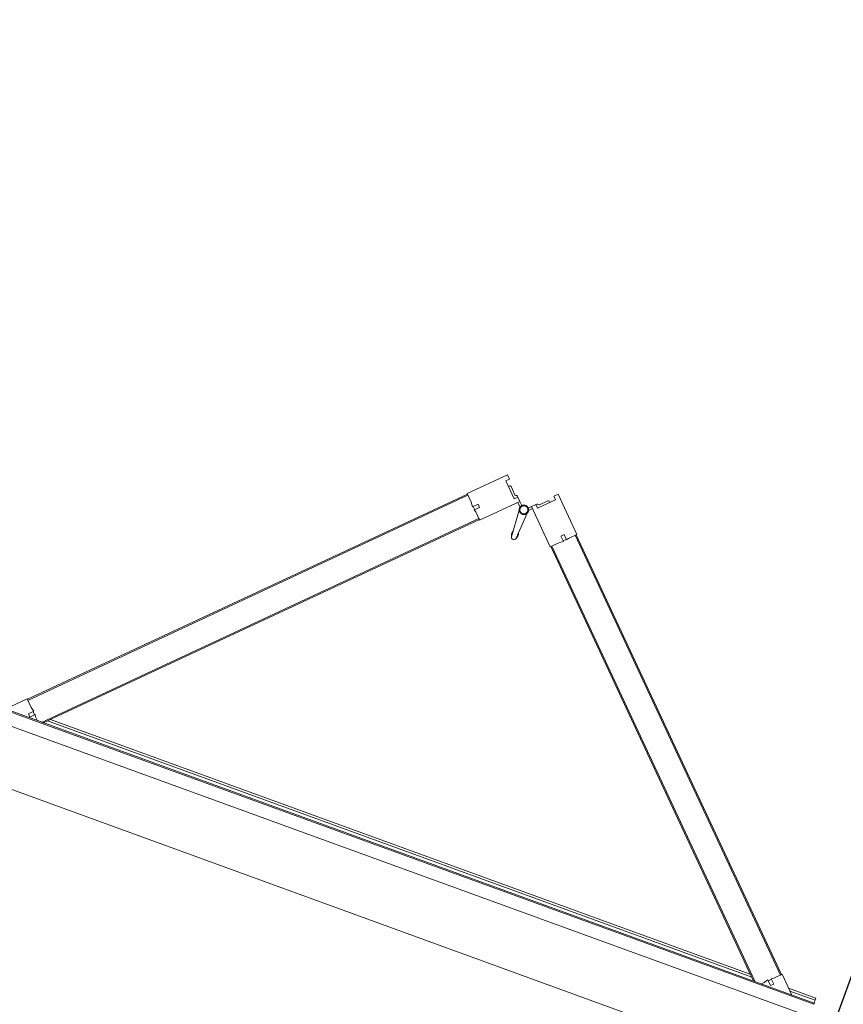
# Model space of a CAD drawing. Header units: inches. Extents: x 424 to 2043, y -237 to 445.
# Tile 23 of 256: x 547.31 to 548.71, y -83.63 to -81.95. Entities that reach past the tile are written whole.
import ezdxf

# ---------------------------------------------------------------- set-up
doc = ezdxf.new("R2010")
doc.units = ezdxf.units.IN
doc.header["$MEASUREMENT"] = 0
doc.layers.add('A-DOOR', color=31, linetype='Continuous', lineweight=9)
doc.layers.add('A-WALL', color=113, linetype='Continuous', lineweight=9)

# ---------------------------------------------------------------- blocks, each defined once
blk = doc.blocks.new('5-panel_Bi-fold_external_door_10806 - Type 1-239875-زیرزمین')
at = {"layer": 'A-DOOR'}
for p, q in [((2.581, 0.1), (-2.331, 0.1)), ((2.581, -0.0016), (-2.331, -0.0016)), ((-2.331, -0.0237), (2.581, -0.0237)), ((-2.331, -0.0243), (-2.331, -0.0237)), ((-2.331, -0.0255), (-2.331, -0.0243)), ((-2.331, -0.0259), (-2.331, -0.0255)), ((-2.331, -0.0301), (-2.331, -0.0255)), ((-2.331, -0.0259), (2.581, -0.0259)), ((-2.331, -0.0311), (-2.331, -0.0301)), ((-2.285, -0.0311), (-2.331, -0.0311)), ((-2.331, -0.0351), (-2.331, -0.0311)), ((-2.2904, -0.0257), (-2.2627, -0.0534)), ((-2.2551, -0.033), (-2.2509, -0.0288)), ((-2.248, -0.0401), (-2.2551, -0.033)), ((-2.2509, -0.0288), (-2.2435, -0.0361)), ((-2.2435, -0.0361), (-2.2389, -0.0296)), ((-2.2389, -0.0296), (-2.2351, -0.0257)), ((-2.2239, -0.0257), (-1.6432, -0.6065)), ((-2.2211, -0.0257), (-1.6417, -0.605)), ((-0.936, -0.0311), (-2.2157, -0.0311)), ((-0.9303, -0.0255), (-1.5114, -0.6066)), ((-0.9275, -0.0255), (-1.51, -0.608)), ((-0.9199, -0.0255), (-0.9147, -0.0307)), ((-0.9147, -0.0307), (-0.9126, -0.0342)), ((-0.9126, -0.0342), (-0.9055, -0.0271)), ((-0.9118, -0.0335), (-0.9076, -0.0377)), ((-0.9012, -0.0314), (-0.9086, -0.0387)), ((-0.9055, -0.0271), (-0.9012, -0.0314)), ((-0.8905, -0.0549), (-0.861, -0.0255)), ((-2.331, -0.0351), (-2.281, -0.0351)), ((-2.2627, -0.0534), (-2.2516, -0.0422)), ((-2.2516, -0.0422), (-2.248, -0.0401)), ((-2.2488, -0.0394), (-2.2445, -0.0351)), ((-2.2117, -0.0351), (-0.94, -0.0351)), ((-0.9086, -0.0387), (-0.902, -0.0433)), ((-0.902, -0.0433), (-0.8905, -0.0549)), ((-2.262, -0.0527), (-2.2606, -0.0512)), ((-2.262, -0.0527), (-1.6757, -0.639)), ((-2.2606, -0.0512), (-1.6743, -0.6376)), ((-0.8926, -0.0527), (-1.4789, -0.6391)), ((-0.8912, -0.0542), (-1.4775, -0.6405)), ((-0.8926, -0.0527), (-0.8912, -0.0542)), ((-1.641, -0.6043), (-1.6526, -0.6159)), ((-1.6417, -0.605), (-1.6432, -0.6065)), ((-1.5873, -0.6581), (-1.641, -0.6043)), ((-1.5811, -0.598), (-1.5844, -0.645)), ((-1.5809, -0.597), (-1.5827, -0.6023)), ((-1.5827, -0.6023), (-1.5809, -0.597)), ((-1.5811, -0.598), (-1.5827, -0.6023)), ((-1.581, -0.5974), (-1.5809, -0.597)), ((-1.5714, -0.6023), (-1.5733, -0.597)), ((-1.5732, -0.5974), (-1.5733, -0.597)), ((-1.5733, -0.597), (-1.5714, -0.6023)), ((-1.5731, -0.598), (-1.5714, -0.6023)), ((-1.5698, -0.645), (-1.5731, -0.598)), ((-1.6582, -0.6215), (-1.6624, -0.6257)), ((-1.6526, -0.6159), (-1.6592, -0.6205)), ((-1.6592, -0.6205), (-1.6518, -0.6279)), ((-1.5121, -0.6058), (-1.5659, -0.6596)), ((-1.501, -0.617), (-1.5121, -0.6058)), ((-1.51, -0.608), (-1.5114, -0.6066)), ((-1.5045, -0.6262), (-1.4974, -0.6191)), ((-1.4974, -0.6191), (-1.501, -0.617)), ((-1.4939, -0.6241), (-1.4982, -0.6198)), ((-1.6652, -0.6285), (-1.6764, -0.6397)), ((-1.6743, -0.6376), (-1.6757, -0.639)), ((-1.6632, -0.625), (-1.6652, -0.6285)), ((-1.6561, -0.6321), (-1.6632, -0.625)), ((-1.6518, -0.6279), (-1.6561, -0.6321)), ((-1.5003, -0.6304), (-1.5045, -0.6262)), ((-1.493, -0.6231), (-1.5003, -0.6304)), ((-1.4883, -0.6297), (-1.493, -0.6231)), ((-1.4768, -0.6412), (-1.4883, -0.6297)), ((-1.4775, -0.6405), (-1.4789, -0.6391)), ((-1.6764, -0.6397), (-1.6227, -0.6934)), ((-1.5858, -0.651), (-1.5901, -0.6552)), ((-1.5875, -0.6579), (-1.5821, -0.6525)), ((-1.5713, -0.6539), (-1.5657, -0.6594)), ((-1.5631, -0.6568), (-1.5673, -0.6525)), ((-1.5305, -0.6949), (-1.4768, -0.6412)), ((-1.6219, -0.6828), (-1.5979, -0.6588)), ((-1.6103, -0.6768), (-1.5992, -0.6657)), ((-1.5979, -0.6588), (-1.593, -0.6637)), ((-1.5946, -0.665), (-1.5931, -0.6636)), ((-1.593, -0.6637), (-1.5873, -0.6581)), ((-1.5659, -0.6596), (-1.5602, -0.6653)), ((-1.5602, -0.6653), (-1.5553, -0.6603)), ((-1.56, -0.6651), (-1.5586, -0.6665)), ((-1.5553, -0.6603), (-1.5312, -0.6843)), ((-1.554, -0.6673), (-1.5429, -0.6784)), ((-1.6227, -0.6934), (-1.617, -0.6878)), ((-1.617, -0.6878), (-1.6219, -0.6828)), ((-1.6142, -0.6751), (-1.6124, -0.6768)), ((-1.6142, -0.6751), (-1.6124, -0.6768)), ((-1.6142, -0.6751), (-1.6124, -0.6768)), ((-1.5407, -0.6784), (-1.539, -0.6766)), ((-1.5407, -0.6784), (-1.539, -0.6766)), ((-1.5407, -0.6784), (-1.539, -0.6766)), ((-1.5312, -0.6843), (-1.5362, -0.6893)), ((-1.5362, -0.6893), (-1.5305, -0.6949))]:
    blk.add_line(p, q, dxfattribs=at)
at = {"layer": 'A-DOOR', "flags": 128}
for points in [[(-1.5771, -0.6403), (-1.5774, -0.6403), (-1.5777, -0.6404), (-1.578, -0.6404), (-1.5784, -0.6404), (-1.5787, -0.6405), (-1.579, -0.6406), (-1.5793, -0.6407), (-1.5796, -0.6407), (-1.5799, -0.6409), (-1.5802, -0.641), (-1.5805, -0.6411), (-1.5808, -0.6412), (-1.5811, -0.6414), (-1.5813, -0.6416), (-1.5816, -0.6417), (-1.5819, -0.6419), (-1.5821, -0.6421), (-1.5824, -0.6423), (-1.5826, -0.6425), (-1.5828, -0.6428), (-1.583, -0.643), (-1.5832, -0.6432), (-1.5834, -0.6435), (-1.5836, -0.6438), (-1.5838, -0.644), (-1.584, -0.6443), (-1.5841, -0.6446), (-1.5843, -0.6449), (-1.5844, -0.6451), (-1.5845, -0.6454), (-1.5846, -0.6457), (-1.5847, -0.646), (-1.5848, -0.6464), (-1.5849, -0.6467), (-1.585, -0.647), (-1.585, -0.6473), (-1.585, -0.6476), (-1.5851, -0.6479), (-1.5851, -0.6483), (-1.5851, -0.6486), (-1.5851, -0.6489), (-1.585, -0.6492), (-1.585, -0.6495), (-1.5849, -0.6498), (-1.5849, -0.6502), (-1.5848, -0.6505), (-1.5847, -0.6508), (-1.5846, -0.6511)], [(-1.5771, -0.6403), (-1.5774, -0.6403), (-1.5777, -0.6404), (-1.578, -0.6404), (-1.5784, -0.6404), (-1.5787, -0.6405), (-1.579, -0.6406), (-1.5793, -0.6407), (-1.5796, -0.6407), (-1.5799, -0.6409), (-1.5802, -0.641), (-1.5805, -0.6411), (-1.5808, -0.6412), (-1.5811, -0.6414), (-1.5813, -0.6416), (-1.5816, -0.6417), (-1.5819, -0.6419), (-1.5821, -0.6421), (-1.5824, -0.6423), (-1.5826, -0.6425), (-1.5828, -0.6428), (-1.583, -0.643), (-1.5832, -0.6432), (-1.5834, -0.6435), (-1.5836, -0.6438), (-1.5838, -0.644), (-1.584, -0.6443), (-1.5841, -0.6446), (-1.5843, -0.6449), (-1.5844, -0.6451), (-1.5845, -0.6454), (-1.5846, -0.6457), (-1.5847, -0.646), (-1.5848, -0.6464), (-1.5849, -0.6467), (-1.585, -0.647), (-1.585, -0.6473), (-1.585, -0.6476), (-1.5851, -0.6479), (-1.5851, -0.6483), (-1.5851, -0.6486), (-1.5851, -0.6489), (-1.585, -0.6492), (-1.585, -0.6495), (-1.5849, -0.6498), (-1.5849, -0.6502), (-1.5848, -0.6505), (-1.5847, -0.6508), (-1.5846, -0.6511), (-1.5845, -0.6514), (-1.5844, -0.6517), (-1.5842, -0.652), (-1.5841, -0.6522), (-1.5839, -0.6525), (-1.5837, -0.6528), (-1.5836, -0.6531), (-1.5834, -0.6533), (-1.5832, -0.6536), (-1.5829, -0.6538), (-1.5827, -0.654), (-1.5825, -0.6542), (-1.5822, -0.6545), (-1.582, -0.6547), (-1.5817, -0.6548), (-1.5815, -0.655), (-1.5812, -0.6552), (-1.5809, -0.6554), (-1.5806, -0.6555), (-1.5804, -0.6556), (-1.5801, -0.6558), (-1.5798, -0.6559), (-1.5795, -0.656), (-1.5792, -0.6561), (-1.5788, -0.6561), (-1.5785, -0.6562), (-1.5782, -0.6563), (-1.5779, -0.6563), (-1.5776, -0.6563), (-1.5773, -0.6563), (-1.5771, -0.6563)], [(-1.5771, -0.6403), (-1.5774, -0.6403), (-1.5777, -0.6404), (-1.578, -0.6404), (-1.5784, -0.6404), (-1.5787, -0.6405), (-1.579, -0.6406), (-1.5793, -0.6407), (-1.5796, -0.6407), (-1.5799, -0.6409), (-1.5802, -0.641), (-1.5805, -0.6411), (-1.5808, -0.6412), (-1.5811, -0.6414), (-1.5813, -0.6416), (-1.5816, -0.6417), (-1.5819, -0.6419), (-1.5821, -0.6421), (-1.5824, -0.6423), (-1.5826, -0.6425), (-1.5828, -0.6428), (-1.583, -0.643), (-1.5832, -0.6432), (-1.5834, -0.6435), (-1.5836, -0.6438), (-1.5838, -0.644), (-1.584, -0.6443), (-1.5841, -0.6446), (-1.5843, -0.6449), (-1.5844, -0.6451), (-1.5845, -0.6454), (-1.5846, -0.6457), (-1.5847, -0.646), (-1.5848, -0.6464), (-1.5849, -0.6467), (-1.585, -0.647), (-1.585, -0.6473), (-1.585, -0.6476), (-1.5851, -0.6479), (-1.5851, -0.6483), (-1.5851, -0.6486), (-1.5851, -0.6489), (-1.585, -0.6492), (-1.585, -0.6495), (-1.5849, -0.6498), (-1.5849, -0.6502), (-1.5848, -0.6505), (-1.5847, -0.6508), (-1.5846, -0.6511)], [(-1.5771, -0.6403), (-1.5774, -0.6403), (-1.5777, -0.6404), (-1.578, -0.6404), (-1.5784, -0.6404), (-1.5787, -0.6405), (-1.579, -0.6406), (-1.5793, -0.6407), (-1.5796, -0.6407), (-1.5799, -0.6409), (-1.5802, -0.641), (-1.5805, -0.6411), (-1.5808, -0.6412), (-1.5811, -0.6414), (-1.5813, -0.6416), (-1.5816, -0.6417), (-1.5819, -0.6419), (-1.5821, -0.6421), (-1.5824, -0.6423), (-1.5826, -0.6425), (-1.5828, -0.6428), (-1.583, -0.643), (-1.5832, -0.6432), (-1.5834, -0.6435), (-1.5836, -0.6438), (-1.5838, -0.644), (-1.584, -0.6443), (-1.5841, -0.6446), (-1.5843, -0.6449), (-1.5844, -0.6451), (-1.5845, -0.6454), (-1.5846, -0.6457), (-1.5847, -0.646), (-1.5848, -0.6464), (-1.5849, -0.6467), (-1.585, -0.647), (-1.585, -0.6473), (-1.585, -0.6476), (-1.5851, -0.6479), (-1.5851, -0.6483), (-1.5851, -0.6486), (-1.5851, -0.6489), (-1.585, -0.6492), (-1.585, -0.6495), (-1.5849, -0.6498), (-1.5849, -0.6502), (-1.5848, -0.6505), (-1.5847, -0.6508), (-1.5846, -0.6511)], [(-1.5771, -0.6403), (-1.5774, -0.6403), (-1.5777, -0.6404), (-1.578, -0.6404), (-1.5784, -0.6404), (-1.5787, -0.6405), (-1.579, -0.6406), (-1.5793, -0.6407), (-1.5796, -0.6407), (-1.5799, -0.6409), (-1.5802, -0.641), (-1.5805, -0.6411), (-1.5808, -0.6412), (-1.5811, -0.6414), (-1.5813, -0.6416), (-1.5816, -0.6417), (-1.5819, -0.6419), (-1.5821, -0.6421), (-1.5824, -0.6423), (-1.5826, -0.6425), (-1.5828, -0.6428), (-1.583, -0.643), (-1.5832, -0.6432), (-1.5834, -0.6435), (-1.5836, -0.6438), (-1.5838, -0.644), (-1.584, -0.6443), (-1.5841, -0.6446), (-1.5843, -0.6449), (-1.5844, -0.6451), (-1.5845, -0.6454), (-1.5846, -0.6457), (-1.5847, -0.646), (-1.5848, -0.6464), (-1.5849, -0.6467), (-1.585, -0.647), (-1.585, -0.6473), (-1.585, -0.6476), (-1.5851, -0.6479), (-1.5851, -0.6483), (-1.5851, -0.6486), (-1.5851, -0.6489), (-1.585, -0.6492), (-1.585, -0.6495), (-1.5849, -0.6498), (-1.5849, -0.6502), (-1.5848, -0.6505), (-1.5847, -0.6508), (-1.5846, -0.6511)], [(-1.5845, -0.6454), (-1.5846, -0.6457), (-1.5847, -0.646), (-1.5848, -0.6464), (-1.5849, -0.6467), (-1.585, -0.647), (-1.585, -0.6473), (-1.585, -0.6476), (-1.5851, -0.6479), (-1.5851, -0.6483), (-1.5851, -0.6486), (-1.5851, -0.6489), (-1.585, -0.6492), (-1.585, -0.6495), (-1.5849, -0.6498), (-1.5849, -0.6502), (-1.5848, -0.6505), (-1.5847, -0.6508), (-1.5846, -0.6511)], [(-1.5845, -0.6454), (-1.5846, -0.6457), (-1.5847, -0.646), (-1.5848, -0.6464), (-1.5849, -0.6467), (-1.585, -0.647), (-1.585, -0.6473), (-1.585, -0.6476), (-1.5851, -0.6479), (-1.5851, -0.6483), (-1.5851, -0.6486), (-1.5851, -0.6489), (-1.585, -0.6492), (-1.585, -0.6495), (-1.5849, -0.6498), (-1.5849, -0.6502), (-1.5848, -0.6505), (-1.5847, -0.6508), (-1.5846, -0.6511)], [(-1.5845, -0.6454), (-1.5846, -0.6457), (-1.5847, -0.646), (-1.5848, -0.6464), (-1.5849, -0.6467), (-1.585, -0.647), (-1.585, -0.6473), (-1.585, -0.6476), (-1.5851, -0.6479), (-1.5851, -0.6483), (-1.5851, -0.6486), (-1.5851, -0.6489), (-1.585, -0.6492), (-1.585, -0.6495), (-1.5849, -0.6498), (-1.5849, -0.6502), (-1.5848, -0.6505), (-1.5847, -0.6508), (-1.5846, -0.6511)], [(-1.5845, -0.6454), (-1.5846, -0.6457), (-1.5847, -0.646), (-1.5848, -0.6464), (-1.5849, -0.6467), (-1.585, -0.647), (-1.585, -0.6473), (-1.585, -0.6476), (-1.5851, -0.6479), (-1.5851, -0.6483), (-1.5851, -0.6486), (-1.5851, -0.6489), (-1.585, -0.6492), (-1.585, -0.6495), (-1.5849, -0.6498), (-1.5849, -0.6502), (-1.5848, -0.6505), (-1.5847, -0.6508), (-1.5846, -0.6511)], [(-1.5845, -0.6454), (-1.5846, -0.6457), (-1.5847, -0.646), (-1.5848, -0.6464), (-1.5849, -0.6467), (-1.585, -0.647), (-1.585, -0.6473), (-1.585, -0.6476), (-1.5851, -0.6479), (-1.5851, -0.6483), (-1.5851, -0.6486), (-1.5851, -0.6489), (-1.585, -0.6492), (-1.585, -0.6495), (-1.5849, -0.6498), (-1.5849, -0.6502), (-1.5848, -0.6505), (-1.5847, -0.6508), (-1.5846, -0.6511)], [(-1.5845, -0.6454), (-1.5846, -0.6457), (-1.5847, -0.646), (-1.5848, -0.6464), (-1.5849, -0.6467), (-1.585, -0.647), (-1.585, -0.6473), (-1.585, -0.6476), (-1.5851, -0.6479), (-1.5851, -0.6483), (-1.5851, -0.6486), (-1.5851, -0.6489), (-1.585, -0.6492), (-1.585, -0.6495), (-1.5849, -0.6498), (-1.5849, -0.6502), (-1.5848, -0.6505), (-1.5847, -0.6508), (-1.5846, -0.6511)], [(-1.5845, -0.6454), (-1.5846, -0.6457), (-1.5847, -0.646), (-1.5848, -0.6464), (-1.5849, -0.6467), (-1.585, -0.647), (-1.585, -0.6473), (-1.585, -0.6476), (-1.5851, -0.6479), (-1.5851, -0.6483), (-1.5851, -0.6486), (-1.5851, -0.6489), (-1.585, -0.6492), (-1.585, -0.6495), (-1.5849, -0.6498), (-1.5849, -0.6502), (-1.5848, -0.6505), (-1.5847, -0.6508), (-1.5846, -0.6511)], [(-1.5845, -0.6454), (-1.5846, -0.6457), (-1.5847, -0.646), (-1.5848, -0.6464), (-1.5849, -0.6467), (-1.585, -0.647), (-1.585, -0.6473), (-1.585, -0.6476), (-1.5851, -0.6479), (-1.5851, -0.6483), (-1.5851, -0.6486), (-1.5851, -0.6489), (-1.585, -0.6492), (-1.585, -0.6495), (-1.5849, -0.6498), (-1.5849, -0.6502), (-1.5848, -0.6505), (-1.5847, -0.6508), (-1.5846, -0.6511)], [(-1.5845, -0.6454), (-1.5846, -0.6457), (-1.5847, -0.646), (-1.5848, -0.6464), (-1.5849, -0.6467), (-1.585, -0.647), (-1.585, -0.6473), (-1.585, -0.6476), (-1.5851, -0.6479), (-1.5851, -0.6483), (-1.5851, -0.6486), (-1.5851, -0.6489), (-1.585, -0.6492), (-1.585, -0.6495), (-1.5849, -0.6498), (-1.5849, -0.6502), (-1.5848, -0.6505), (-1.5847, -0.6508), (-1.5846, -0.6511)], [(-1.5832, -0.6536), (-1.5829, -0.6538), (-1.5827, -0.654), (-1.5825, -0.6542), (-1.5822, -0.6545), (-1.582, -0.6547), (-1.5817, -0.6548), (-1.5815, -0.655), (-1.5812, -0.6552), (-1.5809, -0.6554), (-1.5806, -0.6555), (-1.5804, -0.6556)], [(-1.5832, -0.6536), (-1.5829, -0.6538), (-1.5827, -0.654), (-1.5825, -0.6542), (-1.5822, -0.6545), (-1.582, -0.6547), (-1.5817, -0.6548), (-1.5815, -0.655), (-1.5812, -0.6552), (-1.5809, -0.6554), (-1.5806, -0.6555), (-1.5804, -0.6556)], [(-1.5832, -0.6536), (-1.5829, -0.6538), (-1.5827, -0.654), (-1.5825, -0.6542), (-1.5822, -0.6545), (-1.582, -0.6547), (-1.5817, -0.6548), (-1.5815, -0.655), (-1.5812, -0.6552), (-1.5809, -0.6554), (-1.5806, -0.6555), (-1.5804, -0.6556)], [(-1.5832, -0.6536), (-1.5829, -0.6538), (-1.5827, -0.654), (-1.5825, -0.6542), (-1.5822, -0.6545), (-1.582, -0.6547), (-1.5817, -0.6548), (-1.5815, -0.655), (-1.5812, -0.6552), (-1.5809, -0.6554), (-1.5806, -0.6555), (-1.5804, -0.6556)], [(-1.5832, -0.6536), (-1.5829, -0.6538), (-1.5827, -0.654), (-1.5825, -0.6542), (-1.5822, -0.6545), (-1.582, -0.6547), (-1.5817, -0.6548), (-1.5815, -0.655), (-1.5812, -0.6552), (-1.5809, -0.6554), (-1.5806, -0.6555), (-1.5804, -0.6556)], [(-1.5832, -0.6536), (-1.5829, -0.6538), (-1.5827, -0.654), (-1.5825, -0.6542), (-1.5822, -0.6545), (-1.582, -0.6547), (-1.5817, -0.6548), (-1.5815, -0.655), (-1.5812, -0.6552), (-1.5809, -0.6554), (-1.5806, -0.6555), (-1.5804, -0.6556)], [(-1.5832, -0.6536), (-1.5829, -0.6538), (-1.5827, -0.654), (-1.5825, -0.6542), (-1.5822, -0.6545), (-1.582, -0.6547), (-1.5817, -0.6548), (-1.5815, -0.655), (-1.5812, -0.6552), (-1.5809, -0.6554), (-1.5806, -0.6555), (-1.5804, -0.6556)], [(-1.5832, -0.6536), (-1.5829, -0.6538), (-1.5827, -0.654), (-1.5825, -0.6542), (-1.5822, -0.6545), (-1.582, -0.6547), (-1.5817, -0.6548), (-1.5815, -0.655), (-1.5812, -0.6552), (-1.5809, -0.6554), (-1.5806, -0.6555), (-1.5804, -0.6556)], [(-1.5832, -0.6536), (-1.5829, -0.6538), (-1.5827, -0.654), (-1.5825, -0.6542), (-1.5822, -0.6545), (-1.582, -0.6547), (-1.5817, -0.6548), (-1.5815, -0.655), (-1.5812, -0.6552), (-1.5809, -0.6554), (-1.5806, -0.6555), (-1.5804, -0.6556)], [(-1.5832, -0.6536), (-1.5829, -0.6538), (-1.5827, -0.654), (-1.5825, -0.6542), (-1.5822, -0.6545), (-1.582, -0.6547), (-1.5817, -0.6548), (-1.5815, -0.655), (-1.5812, -0.6552), (-1.5809, -0.6554), (-1.5806, -0.6555), (-1.5804, -0.6556)], [(-1.5832, -0.6536), (-1.5829, -0.6538), (-1.5827, -0.654), (-1.5825, -0.6542), (-1.5822, -0.6545), (-1.582, -0.6547), (-1.5817, -0.6548), (-1.5815, -0.655), (-1.5812, -0.6552), (-1.5809, -0.6554), (-1.5806, -0.6555), (-1.5804, -0.6556)], [(-1.5832, -0.6536), (-1.5829, -0.6538), (-1.5827, -0.654), (-1.5825, -0.6542), (-1.5822, -0.6545), (-1.582, -0.6547), (-1.5817, -0.6548), (-1.5815, -0.655), (-1.5812, -0.6552), (-1.5809, -0.6554), (-1.5806, -0.6555), (-1.5804, -0.6556)], [(-1.5832, -0.6536), (-1.5829, -0.6538), (-1.5827, -0.654), (-1.5825, -0.6542), (-1.5822, -0.6545), (-1.582, -0.6547), (-1.5817, -0.6548), (-1.5815, -0.655), (-1.5812, -0.6552), (-1.5809, -0.6554), (-1.5806, -0.6555), (-1.5804, -0.6556)], [(-1.5801, -0.6558), (-1.5798, -0.6559), (-1.5795, -0.656), (-1.5792, -0.6561), (-1.5788, -0.6561), (-1.5785, -0.6562), (-1.5782, -0.6563), (-1.5779, -0.6563), (-1.5776, -0.6563)], [(-1.5801, -0.6558), (-1.5798, -0.6559), (-1.5795, -0.656), (-1.5792, -0.6561), (-1.5788, -0.6561), (-1.5785, -0.6562), (-1.5782, -0.6563), (-1.5779, -0.6563), (-1.5776, -0.6563)], [(-1.5801, -0.6558), (-1.5798, -0.6559), (-1.5795, -0.656), (-1.5792, -0.6561), (-1.5788, -0.6561), (-1.5785, -0.6562), (-1.5782, -0.6563), (-1.5779, -0.6563), (-1.5776, -0.6563)], [(-1.5801, -0.6558), (-1.5798, -0.6559), (-1.5795, -0.656), (-1.5792, -0.6561), (-1.5788, -0.6561), (-1.5785, -0.6562), (-1.5782, -0.6563), (-1.5779, -0.6563), (-1.5776, -0.6563)], [(-1.5801, -0.6558), (-1.5798, -0.6559), (-1.5795, -0.656), (-1.5792, -0.6561), (-1.5788, -0.6561), (-1.5785, -0.6562), (-1.5782, -0.6563), (-1.5779, -0.6563), (-1.5776, -0.6563)], [(-1.5801, -0.6558), (-1.5798, -0.6559), (-1.5795, -0.656), (-1.5792, -0.6561), (-1.5788, -0.6561), (-1.5785, -0.6562), (-1.5782, -0.6563), (-1.5779, -0.6563), (-1.5776, -0.6563), (-1.5773, -0.6563), (-1.5771, -0.6563)], [(-1.5801, -0.6558), (-1.5798, -0.6559), (-1.5795, -0.656), (-1.5792, -0.6561), (-1.5788, -0.6561), (-1.5785, -0.6562), (-1.5782, -0.6563), (-1.5779, -0.6563), (-1.5776, -0.6563), (-1.5773, -0.6563), (-1.5771, -0.6563)], [(-1.5801, -0.6558), (-1.5798, -0.6559), (-1.5795, -0.656), (-1.5792, -0.6561), (-1.5788, -0.6561), (-1.5785, -0.6562), (-1.5782, -0.6563), (-1.5779, -0.6563), (-1.5776, -0.6563), (-1.5773, -0.6563), (-1.5771, -0.6563)], [(-1.5801, -0.6558), (-1.5798, -0.6559), (-1.5795, -0.656), (-1.5792, -0.6561), (-1.5788, -0.6561), (-1.5785, -0.6562), (-1.5782, -0.6563), (-1.5779, -0.6563), (-1.5776, -0.6563), (-1.5773, -0.6563), (-1.5771, -0.6563)], [(-1.5801, -0.6558), (-1.5798, -0.6559), (-1.5795, -0.656), (-1.5792, -0.6561), (-1.5788, -0.6561), (-1.5785, -0.6562), (-1.5782, -0.6563), (-1.5779, -0.6563), (-1.5776, -0.6563)], [(-1.5801, -0.6558), (-1.5798, -0.6559), (-1.5795, -0.656), (-1.5792, -0.6561), (-1.5788, -0.6561), (-1.5785, -0.6562), (-1.5782, -0.6563), (-1.5779, -0.6563), (-1.5776, -0.6563)], [(-1.5801, -0.6558), (-1.5798, -0.6559), (-1.5795, -0.656), (-1.5792, -0.6561), (-1.5788, -0.6561), (-1.5785, -0.6562), (-1.5782, -0.6563), (-1.5779, -0.6563), (-1.5776, -0.6563)], [(-1.5801, -0.6558), (-1.5798, -0.6559), (-1.5795, -0.656), (-1.5792, -0.6561), (-1.5788, -0.6561), (-1.5785, -0.6562), (-1.5782, -0.6563), (-1.5779, -0.6563), (-1.5776, -0.6563)], [(-1.5741, -0.6409), (-1.5744, -0.6408), (-1.5747, -0.6407), (-1.575, -0.6406), (-1.5753, -0.6405), (-1.5756, -0.6405), (-1.576, -0.6404), (-1.5763, -0.6404), (-1.5766, -0.6404), (-1.5769, -0.6403), (-1.5771, -0.6403)], [(-1.5771, -0.6563), (-1.5768, -0.6563), (-1.5764, -0.6563), (-1.5761, -0.6563), (-1.5758, -0.6562), (-1.5755, -0.6562), (-1.5752, -0.6561), (-1.5749, -0.656), (-1.5746, -0.6559), (-1.5743, -0.6558), (-1.574, -0.6557), (-1.5737, -0.6556), (-1.5734, -0.6554), (-1.5731, -0.6553), (-1.5728, -0.6551), (-1.5726, -0.6549), (-1.5723, -0.6548), (-1.5721, -0.6546), (-1.5718, -0.6544), (-1.5716, -0.6541), (-1.5713, -0.6539), (-1.5711, -0.6537), (-1.5709, -0.6534), (-1.5707, -0.6532), (-1.5705, -0.6529), (-1.5704, -0.6527), (-1.5702, -0.6524), (-1.57, -0.6521), (-1.5699, -0.6518), (-1.5697, -0.6515), (-1.5696, -0.6512), (-1.5695, -0.6509), (-1.5694, -0.6506), (-1.5693, -0.6503), (-1.5693, -0.65), (-1.5692, -0.6497), (-1.5692, -0.6494), (-1.5691, -0.6491), (-1.5691, -0.6487), (-1.5691, -0.6484), (-1.5691, -0.6481), (-1.5691, -0.6478), (-1.5691, -0.6475), (-1.5692, -0.6472), (-1.5692, -0.6468), (-1.5693, -0.6465), (-1.5694, -0.6462), (-1.5695, -0.6459), (-1.5696, -0.6456), (-1.5697, -0.6453), (-1.5698, -0.645), (-1.5699, -0.6447), (-1.5701, -0.6444), (-1.5703, -0.6442), (-1.5704, -0.6439), (-1.5706, -0.6436), (-1.5708, -0.6434), (-1.571, -0.6431), (-1.5712, -0.6429), (-1.5714, -0.6427), (-1.5717, -0.6424), (-1.5719, -0.6422), (-1.5722, -0.642), (-1.5724, -0.6418), (-1.5727, -0.6417), (-1.573, -0.6415), (-1.5732, -0.6413), (-1.5735, -0.6412), (-1.5738, -0.641), (-1.5741, -0.6409), (-1.5744, -0.6408), (-1.5747, -0.6407), (-1.575, -0.6406), (-1.5753, -0.6405), (-1.5756, -0.6405), (-1.576, -0.6404), (-1.5763, -0.6404), (-1.5766, -0.6404), (-1.5769, -0.6403), (-1.5771, -0.6403)], [(-1.5741, -0.6409), (-1.5744, -0.6408), (-1.5747, -0.6407), (-1.575, -0.6406), (-1.5753, -0.6405), (-1.5756, -0.6405), (-1.576, -0.6404), (-1.5763, -0.6404), (-1.5766, -0.6404), (-1.5769, -0.6403), (-1.5771, -0.6403)], [(-1.5741, -0.6409), (-1.5744, -0.6408), (-1.5747, -0.6407), (-1.575, -0.6406), (-1.5753, -0.6405), (-1.5756, -0.6405), (-1.576, -0.6404), (-1.5763, -0.6404), (-1.5766, -0.6404), (-1.5769, -0.6403), (-1.5771, -0.6403)], [(-1.5741, -0.6409), (-1.5744, -0.6408), (-1.5747, -0.6407), (-1.575, -0.6406), (-1.5753, -0.6405), (-1.5756, -0.6405), (-1.576, -0.6404), (-1.5763, -0.6404), (-1.5766, -0.6404), (-1.5769, -0.6403), (-1.5771, -0.6403)], [(-1.5771, -0.6563), (-1.5768, -0.6563), (-1.5764, -0.6563), (-1.5761, -0.6563), (-1.5758, -0.6562), (-1.5755, -0.6562), (-1.5752, -0.6561), (-1.5749, -0.656), (-1.5746, -0.6559), (-1.5743, -0.6558), (-1.574, -0.6557), (-1.5737, -0.6556), (-1.5734, -0.6554), (-1.5731, -0.6553), (-1.5728, -0.6551), (-1.5726, -0.6549), (-1.5723, -0.6548), (-1.5721, -0.6546), (-1.5718, -0.6544), (-1.5716, -0.6541), (-1.5713, -0.6539), (-1.5711, -0.6537), (-1.5709, -0.6534), (-1.5707, -0.6532), (-1.5705, -0.6529), (-1.5704, -0.6527), (-1.5702, -0.6524), (-1.57, -0.6521), (-1.5699, -0.6518), (-1.5697, -0.6515), (-1.5696, -0.6512), (-1.5695, -0.6509), (-1.5694, -0.6506), (-1.5693, -0.6503), (-1.5693, -0.65), (-1.5692, -0.6497), (-1.5692, -0.6494), (-1.5691, -0.6491), (-1.5691, -0.6487), (-1.5691, -0.6484), (-1.5691, -0.6481), (-1.5691, -0.6478), (-1.5691, -0.6475), (-1.5692, -0.6472), (-1.5692, -0.6468), (-1.5693, -0.6465), (-1.5694, -0.6462), (-1.5695, -0.6459), (-1.5696, -0.6456), (-1.5697, -0.6453), (-1.5698, -0.645), (-1.5699, -0.6447), (-1.5701, -0.6444), (-1.5703, -0.6442), (-1.5704, -0.6439), (-1.5706, -0.6436), (-1.5708, -0.6434), (-1.571, -0.6431), (-1.5712, -0.6429), (-1.5714, -0.6427), (-1.5717, -0.6424), (-1.5719, -0.6422), (-1.5722, -0.642), (-1.5724, -0.6418), (-1.5727, -0.6417), (-1.573, -0.6415), (-1.5732, -0.6413), (-1.5735, -0.6412), (-1.5738, -0.641)], [(-1.5771, -0.6563), (-1.5768, -0.6563), (-1.5764, -0.6563), (-1.5761, -0.6563), (-1.5758, -0.6562), (-1.5755, -0.6562), (-1.5752, -0.6561), (-1.5749, -0.656), (-1.5746, -0.6559), (-1.5743, -0.6558), (-1.574, -0.6557), (-1.5737, -0.6556), (-1.5734, -0.6554), (-1.5731, -0.6553), (-1.5728, -0.6551), (-1.5726, -0.6549), (-1.5723, -0.6548), (-1.5721, -0.6546), (-1.5718, -0.6544), (-1.5716, -0.6541), (-1.5713, -0.6539), (-1.5711, -0.6537), (-1.5709, -0.6534), (-1.5707, -0.6532), (-1.5705, -0.6529), (-1.5704, -0.6527), (-1.5702, -0.6524), (-1.57, -0.6521), (-1.5699, -0.6518), (-1.5697, -0.6515), (-1.5696, -0.6512), (-1.5695, -0.6509), (-1.5694, -0.6506), (-1.5693, -0.6503), (-1.5693, -0.65), (-1.5692, -0.6497), (-1.5692, -0.6494), (-1.5691, -0.6491), (-1.5691, -0.6487), (-1.5691, -0.6484), (-1.5691, -0.6481), (-1.5691, -0.6478), (-1.5691, -0.6475), (-1.5692, -0.6472), (-1.5692, -0.6468), (-1.5693, -0.6465), (-1.5694, -0.6462), (-1.5695, -0.6459), (-1.5696, -0.6456), (-1.5697, -0.6453), (-1.5698, -0.645), (-1.5699, -0.6447), (-1.5701, -0.6444), (-1.5703, -0.6442), (-1.5704, -0.6439), (-1.5706, -0.6436), (-1.5708, -0.6434), (-1.571, -0.6431), (-1.5712, -0.6429), (-1.5714, -0.6427), (-1.5717, -0.6424), (-1.5719, -0.6422), (-1.5722, -0.642), (-1.5724, -0.6418), (-1.5727, -0.6417), (-1.573, -0.6415), (-1.5732, -0.6413), (-1.5735, -0.6412), (-1.5738, -0.641)], [(-1.5771, -0.6563), (-1.5768, -0.6563), (-1.5764, -0.6563), (-1.5761, -0.6563), (-1.5758, -0.6562), (-1.5755, -0.6562), (-1.5752, -0.6561), (-1.5749, -0.656), (-1.5746, -0.6559), (-1.5743, -0.6558), (-1.574, -0.6557), (-1.5737, -0.6556), (-1.5734, -0.6554), (-1.5731, -0.6553), (-1.5728, -0.6551), (-1.5726, -0.6549), (-1.5723, -0.6548), (-1.5721, -0.6546), (-1.5718, -0.6544), (-1.5716, -0.6541), (-1.5713, -0.6539), (-1.5711, -0.6537), (-1.5709, -0.6534), (-1.5707, -0.6532), (-1.5705, -0.6529), (-1.5704, -0.6527), (-1.5702, -0.6524), (-1.57, -0.6521), (-1.5699, -0.6518), (-1.5697, -0.6515), (-1.5696, -0.6512), (-1.5695, -0.6509), (-1.5694, -0.6506), (-1.5693, -0.6503), (-1.5693, -0.65), (-1.5692, -0.6497), (-1.5692, -0.6494), (-1.5691, -0.6491), (-1.5691, -0.6487), (-1.5691, -0.6484), (-1.5691, -0.6481), (-1.5691, -0.6478), (-1.5691, -0.6475), (-1.5692, -0.6472), (-1.5692, -0.6468), (-1.5693, -0.6465), (-1.5694, -0.6462), (-1.5695, -0.6459), (-1.5696, -0.6456), (-1.5697, -0.6453), (-1.5698, -0.645), (-1.5699, -0.6447), (-1.5701, -0.6444), (-1.5703, -0.6442), (-1.5704, -0.6439), (-1.5706, -0.6436), (-1.5708, -0.6434), (-1.571, -0.6431), (-1.5712, -0.6429), (-1.5714, -0.6427), (-1.5717, -0.6424), (-1.5719, -0.6422), (-1.5722, -0.642), (-1.5724, -0.6418), (-1.5727, -0.6417), (-1.573, -0.6415), (-1.5732, -0.6413), (-1.5735, -0.6412), (-1.5738, -0.641)], [(-1.5771, -0.6563), (-1.5768, -0.6563), (-1.5764, -0.6563), (-1.5761, -0.6563), (-1.5758, -0.6562), (-1.5755, -0.6562), (-1.5752, -0.6561), (-1.5749, -0.656), (-1.5746, -0.6559), (-1.5743, -0.6558), (-1.574, -0.6557), (-1.5737, -0.6556), (-1.5734, -0.6554), (-1.5731, -0.6553), (-1.5728, -0.6551), (-1.5726, -0.6549), (-1.5723, -0.6548), (-1.5721, -0.6546), (-1.5718, -0.6544), (-1.5716, -0.6541), (-1.5713, -0.6539), (-1.5711, -0.6537), (-1.5709, -0.6534), (-1.5707, -0.6532), (-1.5705, -0.6529), (-1.5704, -0.6527), (-1.5702, -0.6524), (-1.57, -0.6521), (-1.5699, -0.6518), (-1.5697, -0.6515), (-1.5696, -0.6512), (-1.5695, -0.6509), (-1.5694, -0.6506), (-1.5693, -0.6503), (-1.5693, -0.65), (-1.5692, -0.6497), (-1.5692, -0.6494), (-1.5691, -0.6491), (-1.5691, -0.6487), (-1.5691, -0.6484), (-1.5691, -0.6481), (-1.5691, -0.6478), (-1.5691, -0.6475), (-1.5692, -0.6472), (-1.5692, -0.6468), (-1.5693, -0.6465), (-1.5694, -0.6462), (-1.5695, -0.6459), (-1.5696, -0.6456), (-1.5697, -0.6453), (-1.5698, -0.645), (-1.5699, -0.6447), (-1.5701, -0.6444), (-1.5703, -0.6442), (-1.5704, -0.6439), (-1.5706, -0.6436), (-1.5708, -0.6434), (-1.571, -0.6431), (-1.5712, -0.6429), (-1.5714, -0.6427), (-1.5717, -0.6424), (-1.5719, -0.6422), (-1.5722, -0.642), (-1.5724, -0.6418), (-1.5727, -0.6417), (-1.573, -0.6415), (-1.5732, -0.6413), (-1.5735, -0.6412), (-1.5738, -0.641)], [(-1.5768, -0.6563), (-1.5764, -0.6563), (-1.5761, -0.6563), (-1.5758, -0.6562), (-1.5755, -0.6562), (-1.5752, -0.6561), (-1.5749, -0.656), (-1.5746, -0.6559), (-1.5743, -0.6558), (-1.574, -0.6557), (-1.5737, -0.6556), (-1.5734, -0.6554), (-1.5731, -0.6553), (-1.5728, -0.6551), (-1.5726, -0.6549), (-1.5723, -0.6548), (-1.5721, -0.6546), (-1.5718, -0.6544), (-1.5716, -0.6541), (-1.5713, -0.6539), (-1.5711, -0.6537), (-1.5709, -0.6534), (-1.5707, -0.6532), (-1.5705, -0.6529)], [(-1.5768, -0.6563), (-1.5764, -0.6563), (-1.5761, -0.6563), (-1.5758, -0.6562), (-1.5755, -0.6562), (-1.5752, -0.6561), (-1.5749, -0.656), (-1.5746, -0.6559), (-1.5743, -0.6558), (-1.574, -0.6557), (-1.5737, -0.6556), (-1.5734, -0.6554), (-1.5731, -0.6553), (-1.5728, -0.6551), (-1.5726, -0.6549), (-1.5723, -0.6548), (-1.5721, -0.6546), (-1.5718, -0.6544), (-1.5716, -0.6541), (-1.5713, -0.6539), (-1.5711, -0.6537), (-1.5709, -0.6534), (-1.5707, -0.6532), (-1.5705, -0.6529)], [(-1.5768, -0.6563), (-1.5764, -0.6563), (-1.5761, -0.6563), (-1.5758, -0.6562), (-1.5755, -0.6562), (-1.5752, -0.6561), (-1.5749, -0.656), (-1.5746, -0.6559), (-1.5743, -0.6558), (-1.574, -0.6557), (-1.5737, -0.6556), (-1.5734, -0.6554), (-1.5731, -0.6553), (-1.5728, -0.6551), (-1.5726, -0.6549), (-1.5723, -0.6548), (-1.5721, -0.6546), (-1.5718, -0.6544), (-1.5716, -0.6541), (-1.5713, -0.6539), (-1.5711, -0.6537), (-1.5709, -0.6534), (-1.5707, -0.6532), (-1.5705, -0.6529)], [(-1.5768, -0.6563), (-1.5764, -0.6563), (-1.5761, -0.6563), (-1.5758, -0.6562), (-1.5755, -0.6562), (-1.5752, -0.6561), (-1.5749, -0.656), (-1.5746, -0.6559), (-1.5743, -0.6558), (-1.574, -0.6557), (-1.5737, -0.6556), (-1.5734, -0.6554), (-1.5731, -0.6553), (-1.5728, -0.6551), (-1.5726, -0.6549), (-1.5723, -0.6548), (-1.5721, -0.6546), (-1.5718, -0.6544), (-1.5716, -0.6541), (-1.5713, -0.6539), (-1.5711, -0.6537), (-1.5709, -0.6534), (-1.5707, -0.6532), (-1.5705, -0.6529)], [(-1.5768, -0.6563), (-1.5764, -0.6563), (-1.5761, -0.6563), (-1.5758, -0.6562), (-1.5755, -0.6562), (-1.5752, -0.6561), (-1.5749, -0.656), (-1.5746, -0.6559), (-1.5743, -0.6558), (-1.574, -0.6557), (-1.5737, -0.6556), (-1.5734, -0.6554), (-1.5731, -0.6553), (-1.5728, -0.6551), (-1.5726, -0.6549), (-1.5723, -0.6548), (-1.5721, -0.6546), (-1.5718, -0.6544), (-1.5716, -0.6541), (-1.5713, -0.6539), (-1.5711, -0.6537), (-1.5709, -0.6534), (-1.5707, -0.6532), (-1.5705, -0.6529)], [(-1.5768, -0.6563), (-1.5764, -0.6563), (-1.5761, -0.6563), (-1.5758, -0.6562), (-1.5755, -0.6562), (-1.5752, -0.6561), (-1.5749, -0.656), (-1.5746, -0.6559), (-1.5743, -0.6558), (-1.574, -0.6557), (-1.5737, -0.6556), (-1.5734, -0.6554), (-1.5731, -0.6553), (-1.5728, -0.6551), (-1.5726, -0.6549), (-1.5723, -0.6548), (-1.5721, -0.6546), (-1.5718, -0.6544), (-1.5716, -0.6541), (-1.5713, -0.6539), (-1.5711, -0.6537), (-1.5709, -0.6534), (-1.5707, -0.6532), (-1.5705, -0.6529)], [(-1.5768, -0.6563), (-1.5764, -0.6563), (-1.5761, -0.6563), (-1.5758, -0.6562), (-1.5755, -0.6562), (-1.5752, -0.6561), (-1.5749, -0.656), (-1.5746, -0.6559), (-1.5743, -0.6558), (-1.574, -0.6557), (-1.5737, -0.6556), (-1.5734, -0.6554), (-1.5731, -0.6553), (-1.5728, -0.6551), (-1.5726, -0.6549), (-1.5723, -0.6548), (-1.5721, -0.6546), (-1.5718, -0.6544), (-1.5716, -0.6541), (-1.5713, -0.6539), (-1.5711, -0.6537), (-1.5709, -0.6534), (-1.5707, -0.6532), (-1.5705, -0.6529)], [(-1.5768, -0.6563), (-1.5764, -0.6563), (-1.5761, -0.6563), (-1.5758, -0.6562), (-1.5755, -0.6562), (-1.5752, -0.6561), (-1.5749, -0.656), (-1.5746, -0.6559), (-1.5743, -0.6558), (-1.574, -0.6557), (-1.5737, -0.6556), (-1.5734, -0.6554), (-1.5731, -0.6553), (-1.5728, -0.6551), (-1.5726, -0.6549), (-1.5723, -0.6548), (-1.5721, -0.6546), (-1.5718, -0.6544), (-1.5716, -0.6541), (-1.5713, -0.6539), (-1.5711, -0.6537), (-1.5709, -0.6534), (-1.5707, -0.6532), (-1.5705, -0.6529)], [(-1.5768, -0.6563), (-1.5764, -0.6563), (-1.5761, -0.6563), (-1.5758, -0.6562), (-1.5755, -0.6562), (-1.5752, -0.6561), (-1.5749, -0.656), (-1.5746, -0.6559), (-1.5743, -0.6558), (-1.574, -0.6557), (-1.5737, -0.6556), (-1.5734, -0.6554), (-1.5731, -0.6553), (-1.5728, -0.6551), (-1.5726, -0.6549), (-1.5723, -0.6548), (-1.5721, -0.6546), (-1.5718, -0.6544), (-1.5716, -0.6541), (-1.5713, -0.6539), (-1.5711, -0.6537), (-1.5709, -0.6534), (-1.5707, -0.6532), (-1.5705, -0.6529)], [(-1.5702, -0.6524), (-1.57, -0.6521), (-1.5699, -0.6518), (-1.5697, -0.6515), (-1.5696, -0.6512), (-1.5695, -0.6509), (-1.5694, -0.6506), (-1.5693, -0.6503), (-1.5693, -0.65), (-1.5692, -0.6497), (-1.5692, -0.6494), (-1.5691, -0.6491), (-1.5691, -0.6487), (-1.5691, -0.6484), (-1.5691, -0.6481), (-1.5691, -0.6478), (-1.5691, -0.6475), (-1.5692, -0.6472), (-1.5692, -0.6468), (-1.5693, -0.6465), (-1.5694, -0.6462), (-1.5695, -0.6459), (-1.5696, -0.6456), (-1.5697, -0.6453)], [(-1.57, -0.6521), (-1.5699, -0.6518), (-1.5697, -0.6515), (-1.5696, -0.6512), (-1.5695, -0.6509), (-1.5694, -0.6506), (-1.5693, -0.6503), (-1.5693, -0.65), (-1.5692, -0.6497), (-1.5692, -0.6494), (-1.5691, -0.6491), (-1.5691, -0.6487), (-1.5691, -0.6484), (-1.5691, -0.6481), (-1.5691, -0.6478), (-1.5691, -0.6475), (-1.5692, -0.6472), (-1.5692, -0.6468), (-1.5693, -0.6465), (-1.5694, -0.6462), (-1.5695, -0.6459), (-1.5696, -0.6456), (-1.5697, -0.6453)], [(-1.57, -0.6521), (-1.5699, -0.6518), (-1.5697, -0.6515), (-1.5696, -0.6512), (-1.5695, -0.6509), (-1.5694, -0.6506), (-1.5693, -0.6503), (-1.5693, -0.65), (-1.5692, -0.6497), (-1.5692, -0.6494), (-1.5691, -0.6491), (-1.5691, -0.6487), (-1.5691, -0.6484), (-1.5691, -0.6481), (-1.5691, -0.6478), (-1.5691, -0.6475), (-1.5692, -0.6472), (-1.5692, -0.6468), (-1.5693, -0.6465), (-1.5694, -0.6462), (-1.5695, -0.6459), (-1.5696, -0.6456), (-1.5697, -0.6453)], [(-1.57, -0.6521), (-1.5699, -0.6518), (-1.5697, -0.6515), (-1.5696, -0.6512), (-1.5695, -0.6509), (-1.5694, -0.6506), (-1.5693, -0.6503), (-1.5693, -0.65), (-1.5692, -0.6497), (-1.5692, -0.6494), (-1.5691, -0.6491), (-1.5691, -0.6487), (-1.5691, -0.6484), (-1.5691, -0.6481), (-1.5691, -0.6478), (-1.5691, -0.6475), (-1.5692, -0.6472), (-1.5692, -0.6468), (-1.5693, -0.6465), (-1.5694, -0.6462), (-1.5695, -0.6459), (-1.5696, -0.6456), (-1.5697, -0.6453)], [(-1.57, -0.6521), (-1.5699, -0.6518), (-1.5697, -0.6515), (-1.5696, -0.6512), (-1.5695, -0.6509), (-1.5694, -0.6506), (-1.5693, -0.6503), (-1.5693, -0.65), (-1.5692, -0.6497), (-1.5692, -0.6494), (-1.5691, -0.6491), (-1.5691, -0.6487), (-1.5691, -0.6484), (-1.5691, -0.6481), (-1.5691, -0.6478), (-1.5691, -0.6475), (-1.5692, -0.6472), (-1.5692, -0.6468), (-1.5693, -0.6465), (-1.5694, -0.6462), (-1.5695, -0.6459), (-1.5696, -0.6456), (-1.5697, -0.6453)], [(-1.57, -0.6521), (-1.5699, -0.6518), (-1.5697, -0.6515), (-1.5696, -0.6512), (-1.5695, -0.6509), (-1.5694, -0.6506), (-1.5693, -0.6503), (-1.5693, -0.65), (-1.5692, -0.6497), (-1.5692, -0.6494), (-1.5691, -0.6491), (-1.5691, -0.6487), (-1.5691, -0.6484), (-1.5691, -0.6481), (-1.5691, -0.6478), (-1.5691, -0.6475), (-1.5692, -0.6472), (-1.5692, -0.6468), (-1.5693, -0.6465), (-1.5694, -0.6462), (-1.5695, -0.6459), (-1.5696, -0.6456), (-1.5697, -0.6453)], [(-1.57, -0.6521), (-1.5699, -0.6518), (-1.5697, -0.6515), (-1.5696, -0.6512), (-1.5695, -0.6509), (-1.5694, -0.6506), (-1.5693, -0.6503), (-1.5693, -0.65), (-1.5692, -0.6497), (-1.5692, -0.6494), (-1.5691, -0.6491), (-1.5691, -0.6487), (-1.5691, -0.6484), (-1.5691, -0.6481), (-1.5691, -0.6478), (-1.5691, -0.6475), (-1.5692, -0.6472), (-1.5692, -0.6468), (-1.5693, -0.6465), (-1.5694, -0.6462), (-1.5695, -0.6459), (-1.5696, -0.6456), (-1.5697, -0.6453)], [(-1.57, -0.6521), (-1.5699, -0.6518), (-1.5697, -0.6515), (-1.5696, -0.6512), (-1.5695, -0.6509), (-1.5694, -0.6506), (-1.5693, -0.6503), (-1.5693, -0.65), (-1.5692, -0.6497), (-1.5692, -0.6494), (-1.5691, -0.6491), (-1.5691, -0.6487), (-1.5691, -0.6484), (-1.5691, -0.6481), (-1.5691, -0.6478), (-1.5691, -0.6475), (-1.5692, -0.6472), (-1.5692, -0.6468), (-1.5693, -0.6465), (-1.5694, -0.6462), (-1.5695, -0.6459), (-1.5696, -0.6456), (-1.5697, -0.6453)], [(-1.57, -0.6521), (-1.5699, -0.6518), (-1.5697, -0.6515), (-1.5696, -0.6512), (-1.5695, -0.6509), (-1.5694, -0.6506), (-1.5693, -0.6503), (-1.5693, -0.65), (-1.5692, -0.6497), (-1.5692, -0.6494), (-1.5691, -0.6491), (-1.5691, -0.6487), (-1.5691, -0.6484), (-1.5691, -0.6481), (-1.5691, -0.6478), (-1.5691, -0.6475), (-1.5692, -0.6472), (-1.5692, -0.6468), (-1.5693, -0.6465), (-1.5694, -0.6462), (-1.5695, -0.6459), (-1.5696, -0.6456), (-1.5697, -0.6453)]]:
    blk.add_lwpolyline(points, dxfattribs=at)
at = {"layer": 'A-DOOR'}
for centre, radius, start, end in [((-1.5771, -0.6043), 0.00601, 160.5288, 218.5378), ((-1.5771, -0.6043), 0.00601, 160.5288, 218.5378), ((-1.5771, -0.5983), 0.004, 4.014, 175.986), ((-1.5771, -0.5983), 0.004, 19.4712, 160.5288), ((-1.5771, -0.5983), 0.004, 19.4712, 160.5288), ((-1.5771, -0.6043), 0.00601, 321.4622, 19.4712), ((-1.5771, -0.6043), 0.00601, 321.4622, 19.4712), ((-1.5901, -0.6467), 0.00601, 315, 359.4153), ((-1.5901, -0.6467), 0.00601, 315, 344.6102), ((-1.5901, -0.6467), 0.00601, 315, 344.6102), ((-1.5771, -0.6483), 0.008, 118.4089, 204.4826), ((-1.5771, -0.6483), 0.00801, 155.6219, 205.0888), ((-1.5771, -0.6483), 0.008, 192.4262, 204.4826), ((-1.5771, -0.6483), 0.007, 90, 270), ((-1.5771, -0.6483), 0.007, 150, 210), ((-1.5771, -0.6483), 0.007, 150, 210), ((-1.5771, -0.6483), 0.007, 150, 210), ((-1.5771, -0.6483), 0.007, 150, 210), ((-1.5761, -0.6469), 0.00801, 179.4153, 208.6112), ((-1.5771, -0.6483), 0.008, 219.3561, 241.5911), ((-1.5771, -0.6483), 0.00801, 221.3572, 242.1531), ((-1.5771, -0.6483), 0.008, 90, 105.2946), ((-1.5771, -0.6483), 0.008, 74.7054, 90), ((-1.5771, -0.6483), 0.007, 270, 90), ((-1.5771, -0.6483), 0.008, 298.4089, 61.5911), ((-1.5771, -0.6483), 0.00801, 297.8469, 24.3781), ((-1.5771, -0.6484), 0.00801, 316.7908, 0.5847), ((-1.5771, -0.6484), 0.00801, 316.7908, 0.5847), ((-1.5771, -0.6484), 0.00801, 316.7908, 0.5847), ((-1.5771, -0.6483), 0.007, 330, 30), ((-1.5771, -0.6483), 0.007, 330, 30), ((-1.5771, -0.6483), 0.007, 330, 30), ((-1.5771, -0.6483), 0.007, 330, 30), ((-1.5771, -0.6483), 0.008, 330, 347.5738), ((-1.5631, -0.6482), 0.00601, 180.5847, 225), ((-1.5631, -0.6482), 0.00601, 180.5847, 225), ((-1.5631, -0.6482), 0.00601, 180.5847, 225), ((-1.5978, -0.6671), 0.002, 63.21, 135), ((-1.5978, -0.6671), 0.002, 63.21, 120.642), ((-1.5978, -0.6671), 0.002, 63.21, 120.642), ((-1.5979, -0.6602), 0.001, 75, 120), ((-1.5979, -0.6602), 0.001, 75, 120), ((-1.5979, -0.6602), 0.001, 75, 120), ((-1.596, -0.6636), 0.002, 243.21, 315), ((-1.596, -0.6636), 0.002, 271.926, 315), ((-1.596, -0.6636), 0.002, 271.926, 315), ((-1.5771, -0.6483), 0.00801, 253.9595, 286.0405), ((-1.5771, -0.6483), 0.008, 254.7054, 270), ((-1.5771, -0.6483), 0.008, 270, 285.2946), ((-1.5572, -0.6651), 0.002, 225, 296.79), ((-1.5554, -0.6687), 0.002, 45, 116.79), ((-1.5553, -0.6617), 0.001, 60, 105), ((-1.5553, -0.6617), 0.001, 60, 105), ((-1.5553, -0.6617), 0.001, 60, 105), ((-1.5554, -0.6687), 0.002, 45, 88.074), ((-1.5554, -0.6687), 0.002, 45, 88.074), ((-1.6114, -0.6758), 0.0015, 225, 315), ((-1.6114, -0.6758), 0.0015, 225, 315), ((-1.6114, -0.6758), 0.0015, 225, 315), ((-1.5418, -0.6773), 0.0015, 225, 315), ((-1.5418, -0.6773), 0.0015, 225, 315), ((-1.5418, -0.6773), 0.0015, 225, 315)]:
    blk.add_arc(centre, radius, start, end, dxfattribs=at)

msp = doc.modelspace()

# ---------------------------------------------------------------- linework, layer by layer
at = {"layer": 'A-WALL', "lineweight": 25}
msp.add_line((548.7285, -83.5745), (548.6949, -83.667), dxfattribs=at)

# ---------------------------------------------------------------- block references
at = {"layer": 'A-DOOR', "rotation": 159.999999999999}
msp.add_blockref('5-panel_Bi-fold_external_door_10806 - Type 1-239875-زیرزمین', (546.4626, -82.8562), dxfattribs=at)

doc.saveas('drawing.dxf')
